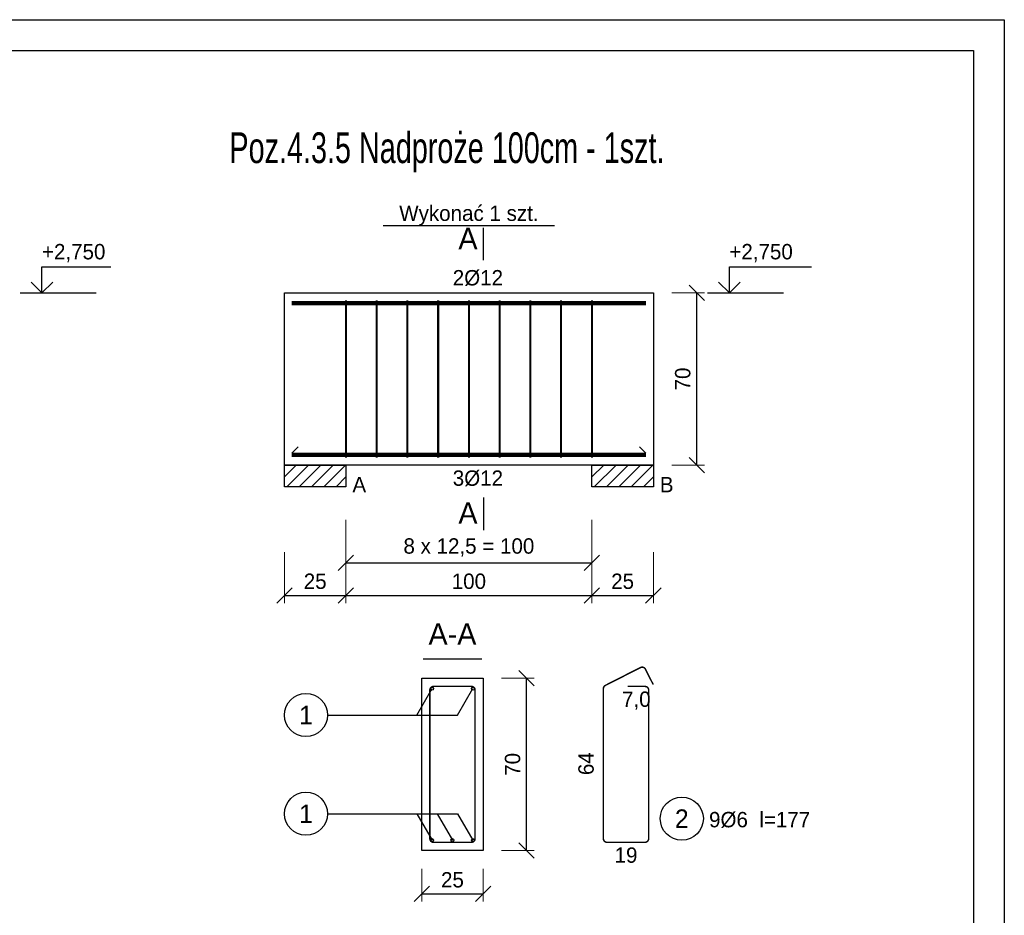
# Model space of a CAD drawing. Header units: millimetres. Extents: x -5773 to -2898, y -9833 to -1081.
# Tile 13 of 53: x -3299 to -2898, y -8462 to -8098. Entities that reach past the tile are written whole.
import ezdxf
from ezdxf.enums import TextEntityAlignment as Align

# ---------------------------------------------------------------- set-up
doc = ezdxf.new("R2010")
doc.units = ezdxf.units.MM
doc.header["$LTSCALE"] = 25
doc.layers.add('BA_ram', color=2, linetype='Continuous')
doc.layers.add('BA_txg', color=3, linetype='Continuous')
doc.styles.add('BIKTG', font='bikromsw.shx', dxfattribs={"width": 0.85})
doc.styles.add('SPECBUD_TXT', font='txt')
doc.dimstyles.new('SPECBUD', dxfattribs={"dimscale": 25, "dimtxt": 0.25, "dimasz": 0.25, "dimexe": 0.125, "dimexo": 0.3, "dimgap": 0.1, "dimtad": 1, "dimdec": 0, "dimzin": 0, "dimtxsty": 'SPECBUD_TXT', "dimblk": 'OBLIQUE', "dimblk1": 'OBLIQUE', "dimblk2": 'OBLIQUE', "dimcen": 0.1, "dimclrt": 2, "dimadec": 0, "dimazin": 0, "dimtfac": 1, "dimtdec": 4, "dimtofl": 0, "dimtmove": 0, "dimatfit": 3, "dimfxl": 0.7, "dimfxlon": 1, "dimtolj": 1, "dimtzin": 0, "dimlwe": 0, "dimarcsym": 0})
pattern_1 = [(45, (-3199.807337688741, -8157.565964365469), (2.5, -2.5), [])]

# ---------------------------------------------------------------- blocks, each defined once
blk = doc.blocks.new('_OBLIQUE')
at = {"color": 0, "lineweight": -2}
blk.add_line((-0.5, -0.5), (0.5, 0.5), dxfattribs=at)
blk = doc.blocks.new('*D526')
at = {"color": 0, "lineweight": 0, "ltscale": 125}
for p, q in [((-3033.46733768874, -8208.895964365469), (-3020.182337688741, -8208.895964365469)), ((-3033.46733768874, -8278.895964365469), (-3020.182337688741, -8278.895964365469))]:
    blk.add_line(p, q, dxfattribs=at)
at = {"color": 0, "lineweight": -2, "ltscale": 125}
blk.add_line((-3023.307337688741, -8278.895964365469), (-3023.307337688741, -8208.895964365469), dxfattribs=at)
at = {"layer": 'Defpoints', "color": 0}
for p in [(-3040.96733768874, -8208.895964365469), (-3023.307337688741, -8208.895964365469), (-3040.96733768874, -8278.895964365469)]:
    blk.add_point(p, dxfattribs=at)
at = {"color": 0, "lineweight": -2, "xscale": 6.25, "yscale": 6.25, "zscale": 6.25}
for p, rotation in [((-3023.307337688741, -8208.895964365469), 90), ((-3023.307337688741, -8278.895964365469), 270)]:
    blk.add_blockref('_OBLIQUE', p, dxfattribs=dict(at, rotation=rotation))
at = {"color": 2, "insert": (-3028.998418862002, -8243.895964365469), "char_height": 6.25, "attachment_point": 5, "rotation": 90, "style": 'SPECBUD_TXT'}
blk.add_mtext('\\A1;70', dxfattribs=at)
blk = doc.blocks.new('*D527')
at = {"color": 0, "lineweight": 0, "ltscale": 125}
for p, q in [((-3190.96733768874, -8314.375964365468), (-3190.96733768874, -8335.000964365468)), ((-3165.96733768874, -8314.375964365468), (-3165.96733768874, -8335.000964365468))]:
    blk.add_line(p, q, dxfattribs=at)
at = {"color": 0, "lineweight": -2, "ltscale": 125}
blk.add_line((-3190.96733768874, -8331.875964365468), (-3165.96733768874, -8331.875964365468), dxfattribs=at)
at = {"layer": 'Defpoints', "color": 0}
for p in [(-3190.96733768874, -8278.895964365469), (-3165.96733768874, -8278.895964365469), (-3165.96733768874, -8331.875964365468)]:
    blk.add_point(p, dxfattribs=at)
at = {"color": 0, "lineweight": -2, "xscale": 6.25, "yscale": 6.25, "zscale": 6.25, "rotation": 180}
blk.add_blockref('_OBLIQUE', (-3190.96733768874, -8331.875964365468), dxfattribs=at)
at = {"color": 0, "lineweight": -2, "xscale": 6.25, "yscale": 6.25, "zscale": 6.25}
blk.add_blockref('_OBLIQUE', (-3165.96733768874, -8331.875964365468), dxfattribs=at)
at = {"color": 2, "insert": (-3178.46733768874, -8326.184883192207), "char_height": 6.25, "attachment_point": 5, "style": 'SPECBUD_TXT'}
blk.add_mtext('\\A1;25', dxfattribs=at)
blk = doc.blocks.new('*D528')
at = {"color": 0, "lineweight": 0, "ltscale": 125}
for p, q in [((-3165.96733768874, -8314.375964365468), (-3165.96733768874, -8335.000964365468)), ((-3065.96733768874, -8314.375964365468), (-3065.96733768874, -8335.000964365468))]:
    blk.add_line(p, q, dxfattribs=at)
at = {"color": 0, "lineweight": -2, "ltscale": 125}
blk.add_line((-3165.96733768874, -8331.875964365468), (-3065.96733768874, -8331.875964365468), dxfattribs=at)
at = {"layer": 'Defpoints', "color": 0}
for p in [(-3165.96733768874, -8278.895964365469), (-3065.96733768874, -8278.895964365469), (-3065.96733768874, -8331.875964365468)]:
    blk.add_point(p, dxfattribs=at)
at = {"color": 0, "lineweight": -2, "xscale": 6.25, "yscale": 6.25, "zscale": 6.25, "rotation": 180}
blk.add_blockref('_OBLIQUE', (-3165.96733768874, -8331.875964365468), dxfattribs=at)
at = {"color": 0, "lineweight": -2, "xscale": 6.25, "yscale": 6.25, "zscale": 6.25}
blk.add_blockref('_OBLIQUE', (-3065.96733768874, -8331.875964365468), dxfattribs=at)
at = {"color": 2, "insert": (-3115.96733768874, -8326.184883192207), "char_height": 6.25, "attachment_point": 5, "style": 'SPECBUD_TXT'}
blk.add_mtext('\\A1;100', dxfattribs=at)
blk = doc.blocks.new('*D529')
at = {"color": 0, "lineweight": 0, "ltscale": 125}
for p, q in [((-3065.96733768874, -8314.375964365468), (-3065.96733768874, -8335.000964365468)), ((-3040.96733768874, -8314.375964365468), (-3040.96733768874, -8335.000964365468))]:
    blk.add_line(p, q, dxfattribs=at)
at = {"color": 0, "lineweight": -2, "ltscale": 125}
blk.add_line((-3065.96733768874, -8331.875964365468), (-3040.96733768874, -8331.875964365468), dxfattribs=at)
at = {"layer": 'Defpoints', "color": 0}
for p in [(-3065.96733768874, -8278.895964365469), (-3040.96733768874, -8278.895964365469), (-3040.96733768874, -8331.875964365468)]:
    blk.add_point(p, dxfattribs=at)
at = {"color": 0, "lineweight": -2, "xscale": 6.25, "yscale": 6.25, "zscale": 6.25, "rotation": 180}
blk.add_blockref('_OBLIQUE', (-3065.96733768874, -8331.875964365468), dxfattribs=at)
at = {"color": 0, "lineweight": -2, "xscale": 6.25, "yscale": 6.25, "zscale": 6.25}
blk.add_blockref('_OBLIQUE', (-3040.96733768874, -8331.875964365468), dxfattribs=at)
at = {"color": 2, "insert": (-3053.46733768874, -8326.184883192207), "char_height": 6.25, "attachment_point": 5, "style": 'SPECBUD_TXT'}
blk.add_mtext('\\A1;25', dxfattribs=at)
blk = doc.blocks.new('*D530')
at = {"color": 0, "lineweight": 0, "ltscale": 125}
for p, q in [((-3165.96733768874, -8301.135964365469), (-3165.96733768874, -8321.760964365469)), ((-3065.96733768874, -8301.135964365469), (-3065.96733768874, -8321.760964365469))]:
    blk.add_line(p, q, dxfattribs=at)
at = {"color": 0, "lineweight": -2, "ltscale": 125}
blk.add_line((-3165.96733768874, -8318.635964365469), (-3065.96733768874, -8318.635964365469), dxfattribs=at)
at = {"layer": 'Defpoints', "color": 0}
for p in [(-3165.96733768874, -8278.895964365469), (-3065.96733768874, -8278.895964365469), (-3065.96733768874, -8318.635964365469)]:
    blk.add_point(p, dxfattribs=at)
at = {"color": 0, "lineweight": -2, "xscale": 6.25, "yscale": 6.25, "zscale": 6.25, "rotation": 180}
blk.add_blockref('_OBLIQUE', (-3165.96733768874, -8318.635964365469), dxfattribs=at)
at = {"color": 0, "lineweight": -2, "xscale": 6.25, "yscale": 6.25, "zscale": 6.25}
blk.add_blockref('_OBLIQUE', (-3065.96733768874, -8318.635964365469), dxfattribs=at)
at = {"color": 2, "insert": (-3115.96733768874, -8312.379995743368), "char_height": 6.25, "attachment_point": 5, "style": 'SPECBUD_TXT'}
blk.add_mtext('\\A1;8 x 12,5 = 100', dxfattribs=at)
blk = doc.blocks.new('*D531')
at = {"color": 0, "lineweight": 0, "ltscale": 125}
for p, q in [((-3102.647337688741, -8365.605964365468), (-3089.36233768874, -8365.605964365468)), ((-3102.647337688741, -8435.60596436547), (-3089.36233768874, -8435.60596436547))]:
    blk.add_line(p, q, dxfattribs=at)
at = {"color": 0, "lineweight": -2, "ltscale": 125}
blk.add_line((-3092.48733768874, -8435.60596436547), (-3092.48733768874, -8365.605964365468), dxfattribs=at)
at = {"layer": 'Defpoints', "color": 0}
for p in [(-3110.147337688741, -8365.605964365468), (-3092.48733768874, -8365.605964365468), (-3110.147337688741, -8435.60596436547)]:
    blk.add_point(p, dxfattribs=at)
at = {"color": 0, "lineweight": -2, "xscale": 6.25, "yscale": 6.25, "zscale": 6.25}
for p, rotation in [((-3092.48733768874, -8365.605964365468), 90), ((-3092.48733768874, -8435.60596436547), 270)]:
    blk.add_blockref('_OBLIQUE', p, dxfattribs=dict(at, rotation=rotation))
at = {"color": 2, "insert": (-3098.178418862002, -8400.60596436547), "char_height": 6.25, "attachment_point": 5, "rotation": 90, "style": 'SPECBUD_TXT'}
blk.add_mtext('\\A1;70', dxfattribs=at)
blk = doc.blocks.new('*D532')
at = {"color": 0, "lineweight": 0, "ltscale": 125}
for p, q in [((-3135.147337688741, -8443.10596436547), (-3135.147337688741, -8456.39096436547)), ((-3110.147337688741, -8443.10596436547), (-3110.147337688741, -8456.39096436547))]:
    blk.add_line(p, q, dxfattribs=at)
at = {"color": 0, "lineweight": -2, "ltscale": 125}
blk.add_line((-3135.147337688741, -8453.26596436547), (-3110.147337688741, -8453.26596436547), dxfattribs=at)
at = {"layer": 'Defpoints', "color": 0}
for p in [(-3135.147337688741, -8435.60596436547), (-3110.147337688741, -8435.60596436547), (-3110.147337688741, -8453.26596436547)]:
    blk.add_point(p, dxfattribs=at)
at = {"color": 0, "lineweight": -2, "xscale": 6.25, "yscale": 6.25, "zscale": 6.25, "rotation": 180}
blk.add_blockref('_OBLIQUE', (-3135.147337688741, -8453.26596436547), dxfattribs=at)
at = {"color": 0, "lineweight": -2, "xscale": 6.25, "yscale": 6.25, "zscale": 6.25}
blk.add_blockref('_OBLIQUE', (-3110.147337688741, -8453.26596436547), dxfattribs=at)
at = {"color": 2, "insert": (-3122.647337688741, -8447.574883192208), "char_height": 6.25, "attachment_point": 5, "style": 'SPECBUD_TXT'}
blk.add_mtext('\\A1;25', dxfattribs=at)

msp = doc.modelspace()

# ---------------------------------------------------------------- hatches: boundary and pattern name
at = {"ltscale": 125}
h = msp.add_hatch(dxfattribs=at)
h.set_pattern_fill('ANSI31', color=256, scale=2.5, style=0)
h.set_pattern_definition(pattern_1)
h.paths.add_polyline_path([(-3190.96733768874, -8287.725964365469), (-3190.96733768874, -8278.895964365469), (-3165.96733768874, -8278.895964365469), (-3165.96733768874, -8287.725964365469), (-3190.96733768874, -8287.725964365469)], is_closed=False)
h = msp.add_hatch(dxfattribs=at)
h.set_pattern_fill('ANSI31', color=256, scale=2.5, style=0)
h.set_pattern_definition(pattern_1)
h.paths.add_polyline_path([(-3065.96733768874, -8287.725964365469), (-3065.96733768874, -8278.895964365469), (-3040.96733768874, -8278.895964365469), (-3040.96733768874, -8287.725964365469), (-3065.96733768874, -8287.725964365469)], is_closed=False)

# ---------------------------------------------------------------- linework, layer by layer
at = {"color": 1, "linetype": 'Continuous', "ltscale": 125}
for p, q in [((-3150.77733768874, -8181.495964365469), (-3081.147337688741, -8181.495964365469)), ((-3109.96733768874, -8195.645964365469), (-3109.96733768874, -8182.395964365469)), ((-3298.384156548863, -8208.895964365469), (-3267.474156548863, -8208.895964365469)), ((-3018.88733768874, -8208.895964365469), (-2987.977337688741, -8208.895964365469)), ((-3187.96733768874, -8274.09596436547), (-3185.31733768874, -8271.445964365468)), ((-3187.96733768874, -8274.09596436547), (-3185.31733768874, -8271.445964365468)), ((-3187.96733768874, -8274.09596436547), (-3185.31733768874, -8271.445964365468)), ((-3043.96733768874, -8274.09596436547), (-3046.61733768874, -8271.445964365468)), ((-3043.96733768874, -8274.09596436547), (-3046.61733768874, -8271.445964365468)), ((-3043.96733768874, -8274.09596436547), (-3046.61733768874, -8271.445964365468)), ((-3109.96733768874, -8292.145964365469), (-3109.96733768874, -8305.395964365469)), ((-3134.61733768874, -8357.65596436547), (-3110.66733768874, -8357.65596436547))]:
    msp.add_line(p, q, dxfattribs=at)
for points in [[(-3293.974156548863, -8204.475964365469), (-3289.554156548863, -8208.895964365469), (-3285.134156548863, -8204.475964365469), (-3289.554156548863, -8208.895964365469), (-3289.554156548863, -8198.295964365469), (-3261.554156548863, -8198.295964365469)], [(-3014.477337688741, -8204.475964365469), (-3010.057337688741, -8208.895964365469), (-3005.63733768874, -8204.475964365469), (-3010.057337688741, -8208.895964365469), (-3010.057337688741, -8198.295964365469), (-2976.59733768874, -8198.295964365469)], [(-3190.96733768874, -8287.725964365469), (-3190.96733768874, -8278.895964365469), (-3165.96733768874, -8278.895964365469), (-3165.96733768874, -8287.725964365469)], [(-3065.96733768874, -8287.725964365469), (-3065.96733768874, -8278.895964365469), (-3040.96733768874, -8278.895964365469), (-3040.96733768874, -8287.725964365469)], [(-3173.44733768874, -8380.535964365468), (-3120.53733768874, -8380.535964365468), (-3114.34733768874, -8369.805964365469)], [(-3173.44733768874, -8380.535964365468), (-3137.13733768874, -8380.535964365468), (-3130.94733768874, -8369.805964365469)], [(-3173.44733768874, -8420.67596436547), (-3137.13733768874, -8420.67596436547), (-3130.94733768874, -8431.40596436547)], [(-3173.44733768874, -8420.67596436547), (-3120.53733768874, -8420.67596436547), (-3114.34733768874, -8431.40596436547)], [(-3173.44733768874, -8420.67596436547), (-3128.83733768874, -8420.67596436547), (-3122.647337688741, -8431.40596436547)]]:
    msp.add_lwpolyline(points, dxfattribs=at)
at = {"color": 2, "linetype": 'Continuous', "ltscale": 125}
for points in [[(-3190.96733768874, -8208.895964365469), (-3040.96733768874, -8208.895964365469), (-3040.96733768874, -8278.895964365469), (-3190.96733768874, -8278.895964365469), (-3190.96733768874, -8208.895964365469)], [(-3135.147337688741, -8365.605964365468), (-3135.147337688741, -8365.605964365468), (-3135.147337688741, -8365.605964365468), (-3110.147337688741, -8365.605964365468), (-3110.147337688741, -8365.605964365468), (-3110.147337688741, -8365.605964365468), (-3110.147337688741, -8365.605964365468), (-3110.147337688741, -8365.605964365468), (-3110.147337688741, -8435.60596436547), (-3110.147337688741, -8435.60596436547), (-3135.147337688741, -8435.60596436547), (-3135.147337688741, -8435.60596436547), (-3135.147337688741, -8365.605964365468), (-3135.147337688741, -8365.605964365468), (-3135.147337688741, -8365.605964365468)]]:
    msp.add_lwpolyline(points, dxfattribs=at)
at = {"color": 3, "linetype": 'Continuous', "ltscale": 125}
for points, const_width in [([(-3043.96733768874, -8213.09596436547), (-3043.96733768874, -8213.09596436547), (-3043.96733768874, -8213.09596436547), (-3043.96733768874, -8213.09596436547), (-3043.96733768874, -8213.09596436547), (-3043.96733768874, -8213.09596436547), (-3187.96733768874, -8213.09596436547), (-3187.96733768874, -8213.09596436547), (-3187.96733768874, -8213.09596436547), (-3187.96733768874, -8213.09596436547), (-3187.96733768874, -8213.09596436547), (-3187.96733768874, -8213.09596436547)], 1.77), ([(-3043.96733768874, -8213.09596436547), (-3043.96733768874, -8213.09596436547), (-3043.96733768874, -8213.09596436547), (-3043.96733768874, -8213.09596436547), (-3043.96733768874, -8213.09596436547), (-3043.96733768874, -8213.09596436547), (-3187.96733768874, -8213.09596436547), (-3187.96733768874, -8213.09596436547), (-3187.96733768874, -8213.09596436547), (-3187.96733768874, -8213.09596436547), (-3187.96733768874, -8213.09596436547), (-3187.96733768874, -8213.09596436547)], 1.77), ([(-3165.96733768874, -8275.895964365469), (-3165.96733768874, -8211.895964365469)], 0.83), ([(-3153.46733768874, -8275.895964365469), (-3153.46733768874, -8211.895964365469)], 0.83), ([(-3140.96733768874, -8275.895964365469), (-3140.96733768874, -8211.895964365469)], 0.83), ([(-3128.46733768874, -8275.895964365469), (-3128.46733768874, -8211.895964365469)], 0.83), ([(-3115.96733768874, -8275.895964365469), (-3115.96733768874, -8211.895964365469)], 0.83), ([(-3103.46733768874, -8275.895964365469), (-3103.46733768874, -8211.895964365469)], 0.83), ([(-3090.96733768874, -8275.895964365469), (-3090.96733768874, -8211.895964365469)], 0.83), ([(-3078.46733768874, -8275.895964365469), (-3078.46733768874, -8211.895964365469)], 0.83), ([(-3065.96733768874, -8275.895964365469), (-3065.96733768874, -8211.895964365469)], 0.83), ([(-3065.96733768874, -8275.895964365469), (-3065.96733768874, -8211.895964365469)], 0.83), ([(-3043.96733768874, -8274.695964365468), (-3043.96733768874, -8274.695964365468), (-3043.96733768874, -8274.695964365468), (-3043.96733768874, -8274.695964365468), (-3043.96733768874, -8274.695964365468), (-3043.96733768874, -8274.695964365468), (-3187.96733768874, -8274.695964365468), (-3187.96733768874, -8274.695964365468), (-3187.96733768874, -8274.695964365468), (-3187.96733768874, -8274.695964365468), (-3187.96733768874, -8274.695964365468), (-3187.96733768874, -8274.695964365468)], 1.77), ([(-3043.96733768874, -8274.695964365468), (-3043.96733768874, -8274.695964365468), (-3043.96733768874, -8274.695964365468), (-3043.96733768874, -8274.695964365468), (-3043.96733768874, -8274.695964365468), (-3043.96733768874, -8274.695964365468), (-3187.96733768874, -8274.695964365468), (-3187.96733768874, -8274.695964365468), (-3187.96733768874, -8274.695964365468), (-3187.96733768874, -8274.695964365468), (-3187.96733768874, -8274.695964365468), (-3187.96733768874, -8274.695964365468)], 1.77), ([(-3043.96733768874, -8274.695964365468), (-3043.96733768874, -8274.695964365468), (-3043.96733768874, -8274.695964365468), (-3043.96733768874, -8274.695964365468), (-3043.96733768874, -8274.695964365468), (-3043.96733768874, -8274.695964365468), (-3187.96733768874, -8274.695964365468), (-3187.96733768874, -8274.695964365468), (-3187.96733768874, -8274.695964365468), (-3187.96733768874, -8274.695964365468), (-3187.96733768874, -8274.695964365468), (-3187.96733768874, -8274.695964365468)], 1.77)]:
    msp.add_lwpolyline(points, dxfattribs=dict(at, const_width=const_width))
at = {"color": 7, "linetype": 'Continuous', "ltscale": 125}
for points in [[(-3190.96733768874, -8287.725964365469), (-3190.96733768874, -8278.895964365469), (-3165.96733768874, -8278.895964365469), (-3165.96733768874, -8287.725964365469)], [(-3065.96733768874, -8287.725964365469), (-3065.96733768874, -8278.895964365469), (-3040.96733768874, -8278.895964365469), (-3040.96733768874, -8287.725964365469)]]:
    msp.add_lwpolyline(points, close=True, dxfattribs=at)
at = {"color": 3, "linetype": 'Continuous', "ltscale": 125, "const_width": 0.6}
for points in [[(-3051.37733768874, -8368.90596436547), (-3044.37733768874, -8368.90596436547, -0.414213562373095), (-3042.87733768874, -8370.40596436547), (-3042.87733768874, -8430.805964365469, -0.414213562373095), (-3044.37733768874, -8432.305964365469), (-3059.77733768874, -8432.305964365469, -0.414213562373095), (-3061.27733768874, -8430.805964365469), (-3061.27733768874, -8369.829106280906, -0.282114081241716), (-3060.452440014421, -8368.483470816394), (-3046.21733768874, -8361.235964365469, -0.4098814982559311), (-3044.19733768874, -8361.885964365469), (-3041.02733768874, -8368.125964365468)], [(-3121.94733768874, -8368.90596436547), (-3114.94733768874, -8368.90596436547, -0.414213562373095), (-3113.44733768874, -8370.40596436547), (-3113.44733768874, -8430.805964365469, -0.414213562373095), (-3114.94733768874, -8432.305964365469), (-3130.34733768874, -8432.305964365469, -0.414213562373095), (-3131.84733768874, -8430.805964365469), (-3131.84733768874, -8370.40596436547, -0.414213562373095), (-3130.34733768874, -8368.90596436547), (-3114.94733768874, -8368.90596436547, -0.414213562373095), (-3113.44733768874, -8370.40596436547), (-3113.44733768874, -8377.40596436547)]]:
    msp.add_lwpolyline(points, format="xyb", dxfattribs=at)
at = {"color": 3, "linetype": 'Continuous', "ltscale": 125}
for centre in [(-3130.94733768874, -8369.805964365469), (-3114.34733768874, -8369.805964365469), (-3130.94733768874, -8431.40596436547), (-3122.647337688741, -8431.40596436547), (-3114.34733768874, -8431.40596436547)]:
    msp.add_circle(centre, 0.6, dxfattribs=at)
at = {"color": 1, "linetype": 'Continuous', "ltscale": 125}
for centre in [(-3182.20733768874, -8380.535964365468), (-3182.20733768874, -8420.67596436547), (-3029.397337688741, -8422.66596436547)]:
    msp.add_circle(centre, 8.76, dxfattribs=at)
at = {"layer": 'BA_ram', "color": 1}
msp.add_lwpolyline([(-3948.262199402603, -8840.295775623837), (-3948.262199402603, -8097.795775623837), (-2898.262199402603, -8097.795775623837), (-2898.262199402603, -8840.295775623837)], close=True, dxfattribs=at)
at = {"layer": 'BA_ram'}
msp.add_lwpolyline([(-3898.262199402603, -8827.795775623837), (-3898.262199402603, -8110.295775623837), (-2910.762199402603, -8110.295775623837), (-2910.762199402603, -8827.795775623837)], close=True, dxfattribs=at)

# ---------------------------------------------------------------- texts
at = {"color": 2, "ltscale": 125, "style": 'SPECBUD_TXT'}
for s, height, p in [('Wykonać 1 szt.', 6.25, (-3115.96733768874, -8181.495964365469)), ('A-A', 8.75, (-3122.647337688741, -8354.605964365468))]:
    msp.add_text(s, height=height, dxfattribs=at).set_placement(p, align=Align.BOTTOM_CENTER)
msp.add_text('A', height=8.75, dxfattribs=at).set_placement((-3112.437337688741, -8182.395964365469), align=Align.TOP_RIGHT)
for s, p in [('+2,750', (-3289.554156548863, -8188.995964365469)), ('+2,750', (-3010.057337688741, -8188.995964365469)), ('2Ø12', (-3122.52733768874, -8199.59596436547)), ('3Ø12', (-3122.52733768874, -8281.07596436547)), ('A', (-3163.31733768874, -8283.725964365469)), ('B', (-3038.31733768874, -8283.725964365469)), (' 9Ø6  l=177', (-3020.63733768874, -8419.945964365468))]:
    msp.add_text(s, height=6.25, dxfattribs=at).set_placement(p, align=Align.TOP_LEFT)
msp.add_text('A', height=8.75, dxfattribs=at).set_placement((-3112.437337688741, -8305.395964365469), align=Align.BOTTOM_RIGHT)
for s, p in [('7,0', (-3047.87733768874, -8370.975964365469)), ('19', (-3052.07733768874, -8434.375964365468))]:
    msp.add_text(s, height=6.25, dxfattribs=at).set_placement(p, align=Align.TOP_CENTER)
for s, p in [('1', (-3182.20733768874, -8380.535964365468)), ('1', (-3182.20733768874, -8420.67596436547)), ('2', (-3029.397337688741, -8422.66596436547))]:
    msp.add_text(s, height=7.5, dxfattribs=at).set_placement(p, align=Align.MIDDLE_CENTER)
msp.add_text('64', height=6.25, rotation=90, dxfattribs=at).set_placement((-3063.34733768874, -8400.315964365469), align=Align.BOTTOM_CENTER)
at = {"layer": 'BA_txg', "style": 'BIKTG', "width": 0.7}
msp.add_text('Poz.4.3.5 Nadproże 100cm - 1szt.', height=12.5, dxfattribs=at).set_placement((-3213.33774123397, -8156.10266992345))

# ---------------------------------------------------------------- dimensions: what is measured, and where the dimension line sits
at = {"color": 1, "ltscale": 125}
for base, p1, p2, picture, middle in [((-3023.307337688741, -8208.895964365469), (-3040.96733768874, -8278.895964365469), (-3040.96733768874, -8208.895964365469), '*D526', (-3028.998418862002, -8243.895964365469)), ((-3092.48733768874, -8365.605964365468), (-3110.147337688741, -8435.60596436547), (-3110.147337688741, -8365.605964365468), '*D531', (-3098.178418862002, -8400.60596436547))]:
    dim = msp.add_linear_dim(base=base, p1=p1, p2=p2, angle=90, dimstyle='SPECBUD', override={"dimblk1": 'OBLIQUE', "dimblk2": 'OBLIQUE', "dimsah": 1}, dxfattribs=at)
    dim.commit()
    dim.dimension.update_dxf_attribs({"geometry": picture, "text_midpoint": middle})
for base, p1, p2, picture, middle in [((-3165.96733768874, -8331.875964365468), (-3190.96733768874, -8278.895964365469), (-3165.96733768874, -8278.895964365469), '*D527', (-3178.46733768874, -8326.184883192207)), ((-3065.96733768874, -8331.875964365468), (-3165.96733768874, -8278.895964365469), (-3065.96733768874, -8278.895964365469), '*D528', (-3115.96733768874, -8326.184883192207)), ((-3040.96733768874, -8331.875964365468), (-3065.96733768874, -8278.895964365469), (-3040.96733768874, -8278.895964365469), '*D529', (-3053.46733768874, -8326.184883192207)), ((-3110.147337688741, -8453.26596436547), (-3135.147337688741, -8435.60596436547), (-3110.147337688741, -8435.60596436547), '*D532', (-3122.647337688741, -8447.574883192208))]:
    dim = msp.add_linear_dim(base=base, p1=p1, p2=p2, dimstyle='SPECBUD', override={"dimblk1": 'OBLIQUE', "dimblk2": 'OBLIQUE', "dimsah": 1}, dxfattribs=at)
    dim.commit()
    dim.dimension.update_dxf_attribs({"geometry": picture, "text_midpoint": middle})
dim = msp.add_linear_dim(base=(-3065.96733768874, -8318.635964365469), p1=(-3165.96733768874, -8278.895964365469), p2=(-3065.96733768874, -8278.895964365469), text='8 x 12,5 = 100', dimstyle='SPECBUD', override={"dimblk1": 'OBLIQUE', "dimblk2": 'OBLIQUE', "dimsah": 1}, dxfattribs=at)
dim.commit()
dim.dimension.update_dxf_attribs({"geometry": '*D530', "text_midpoint": (-3115.96733768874, -8312.379995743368)})

doc.saveas('drawing.dxf')
